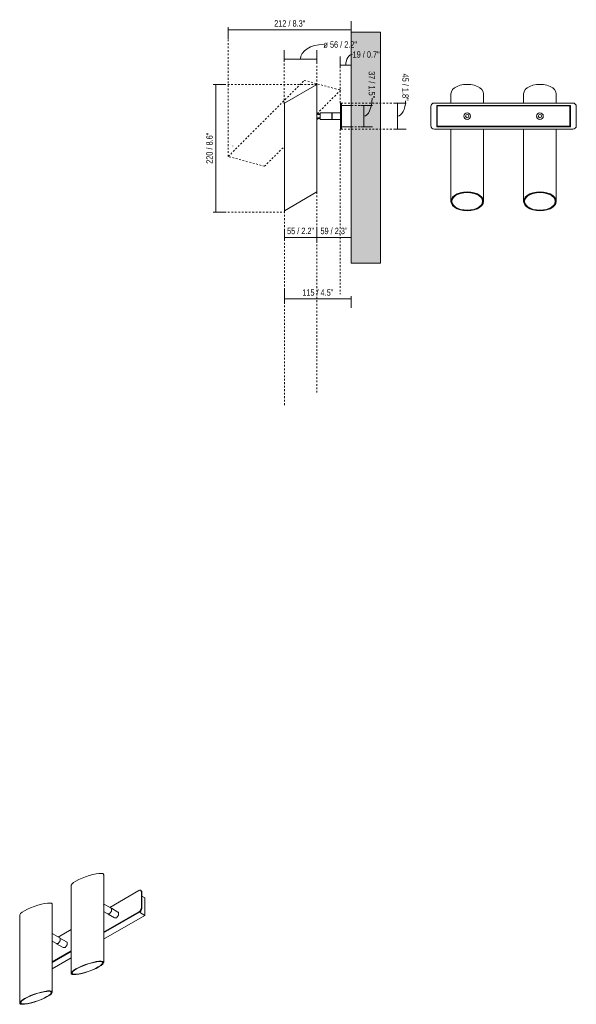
# Model space of a CAD drawing. Header units: millimetres. Extents: x -6779 to -4904, y -1224 to 6779.
# Tile 2 of 3: x -5861 to -4904, y -1224 to 469. Entities that reach past the tile are written whole.
import ezdxf

# ---------------------------------------------------------------- set-up
doc = ezdxf.new("R2010")
doc.units = ezdxf.units.MM
doc.linetypes.add('Dash', pattern=[6, 3, -3])
doc.layers.add('A-ANNO-DIMS', color=7, linetype='Continuous', lineweight=9, true_color=0x5b5b5b)
for name, color, linetype, lineweight in [('A-ANNO-DIMS-5', 7, 'Continuous', 9), ('A-WALL', 7, 'Continuous', 9), ('E-LITE-EQPM', 7, 'Continuous', 20)]:
    doc.layers.add(name, color=color, linetype=linetype, lineweight=lineweight)
doc.styles.add('Arial Narrow', font='ARIALN.TTF', dxfattribs={"height": 11})
doc.dimstyles.new('FARO_-_2_2mm_Arial_Narrow_mm_Inch_Left', dxfattribs={"dimscale": 304.8, "dimtxt": 11.257741, "dimasz": 0, "dimexe": 0.049213, "dimexo": 0.0625, "dimgap": 0.008202, "dimtad": 1, "dimdec": 0, "dimzin": 0, "dimdsep": 46, "dimtxsty": 'Arial Narrow', "dimblk1": 'NONE', "dimblk2": 'NONE', "dimsah": 1, "dimcen": 0.09, "dimadec": 0, "dimazin": 0, "dimtfac": 1, "dimtdec": 4, "dimtix": 1, "dimtmove": 1, "dimatfit": 3, "dimfxl": 0.016404, "dimfxlon": 1, "dimtvp": 1, "dimtolj": 1, "dimtzin": 0, "dimarcsym": 2})
doc.dimstyles.new('FARO_-_2_2mm_Arial_Narrow_mm_Inch_Left_1', dxfattribs={"dimscale": 304.8, "dimtxt": 11.257741, "dimasz": 0, "dimexe": 0.049213, "dimexo": 0.0625, "dimgap": 0.008202, "dimtad": 1, "dimdec": 0, "dimzin": 0, "dimdsep": 46, "dimtxsty": 'Arial Narrow', "dimblk1": 'NONE', "dimblk2": 'NONE', "dimsah": 1, "dimcen": 0.09, "dimadec": 0, "dimazin": 0, "dimtfac": 1, "dimtdec": 4, "dimtix": 1, "dimtmove": 0, "dimatfit": 3, "dimfxl": 0.016404, "dimfxlon": 1, "dimtvp": 1, "dimtolj": 1, "dimtzin": 0, "dimarcsym": 2})
doc.dimstyles.new('FARO_-_2_2mm_Arial_Narrow_mm_Inch_Right_1', dxfattribs={"dimscale": 304.8, "dimtxt": 11.257741, "dimasz": 0, "dimexe": 0.049213, "dimexo": 0.0625, "dimgap": 0.008202, "dimtad": 1, "dimdec": 0, "dimzin": 0, "dimdsep": 46, "dimtxsty": 'Arial Narrow', "dimblk1": 'NONE', "dimblk2": 'NONE', "dimsah": 1, "dimcen": 0.09, "dimadec": 0, "dimazin": 0, "dimtfac": 1, "dimtdec": 4, "dimtix": 1, "dimtmove": 1, "dimatfit": 3, "dimfxl": 0.016404, "dimfxlon": 1, "dimtvp": 1, "dimtolj": 1, "dimtzin": 0, "dimarcsym": 2})

# ---------------------------------------------------------------- blocks, each defined once
blk = doc.blocks.new('29875 - 29871 LINK White track projector-532078-00 Isometrico PDF')
at = {"layer": 'E-LITE-EQPM', "color": 251, "lineweight": 9, "true_color": 0x636466}
for p, q in [((-6951.2, -1152.2), (-6951.2, -1001.1)), ((-7007.2, -1019.8), (-7007.2, -1170.8)), ((-6890.8, -1028.4), (-6940.9, -1057.4)), ((-6886.7, -1028.7), (-6887.7, -1028.1)), ((-6886.5, -1057.7), (-6886.5, -1030.9)), ((-6885.4, -1031.5), (-6885.4, -1058.4)), ((-6885.4, -1038), (-6880.5, -1040.8)), ((-6880.5, -1040.8), (-6880.5, -1071.1)), ((-7039.5, -1203.2), (-7039.5, -1052.1)), ((-6951.3, -1053.1), (-6951.4, -1053.7)), ((-6938.3, -1058.9), (-6951.3, -1051.3)), ((-6951.3, -1061.1), (-6951.2, -1061)), ((-6951.3, -1064.5), (-6944, -1068.7)), ((-6951.3, -1100.1), (-6890.8, -1065.2)), ((-6889.7, -1065.8), (-6951.3, -1101.4)), ((-6926.7, -1065.6), (-6938, -1059)), ((-6880.5, -1071.1), (-6889.7, -1065.7)), ((-7095.5, -1070.8), (-7095.5, -1221.9)), ((-6880.5, -1071.1), (-6951.3, -1112)), ((-6944, -1068.7), (-6941.1, -1068.5)), ((-6943.7, -1068.9), (-6932.4, -1075.4)), ((-6932.1, -1075.6), (-6929.1, -1075.4)), ((-7007, -1095.5), (-7029.3, -1108.4)), ((-7039.7, -1104.1), (-7039.8, -1104.7)), ((-7026.6, -1109.9), (-7039.7, -1102.3)), ((-7039.7, -1112.1), (-7039.6, -1112)), ((-7039.7, -1115.5), (-7032.3, -1119.8)), ((-7015.1, -1116.6), (-7026.4, -1110.1)), ((-7039.7, -1151.2), (-7007, -1132.3)), ((-7007, -1133.5), (-7039.7, -1152.4)), ((-7032.4, -1119.7), (-7029.5, -1119.5)), ((-7032.1, -1119.9), (-7020.8, -1126.5)), ((-7020.5, -1126.6), (-7017.5, -1126.4)), ((-7007, -1144.1), (-7039.7, -1163))]:
    blk.add_line(p, q, dxfattribs=at)
for points in [[(-6999, -1012.2, 0), (-7002.9, -1014.7, 0), (-7005.6, -1017, 0), (-7007, -1019, 0), (-7007, -1020.5, 0)], [(-6999, -1012.2, 0), (-6994.1, -1009.6, 0), (-6988.4, -1007.1, 0), (-6982.3, -1004.7, 0), (-6976, -1002.6, 0), (-6969.9, -1000.9, 0), (-6964.3, -999.7, 0), (-6959.4, -999, 0), (-6955.5, -998.9, 0), (-6952.7, -999.4, 0), (-6951.3, -1000.4, 0), (-6951.3, -1001.9, 0)], [(-6886.5, -1030.9, 0), (-6886.6, -1029.7, 0), (-6887.1, -1028.7, 0), (-6887.7, -1028.1, 0), (-6888.6, -1027.8, 0), (-6889.6, -1027.9, 0), (-6890.8, -1028.4, 0)], [(-6886.7, -1028.7, 0), (-6886, -1029.4, 0), (-6885.6, -1030.3, 0), (-6885.4, -1031.5, 0)], [(-7095.4, -1071.5, 0), (-7095.4, -1070, 0), (-7094, -1068, 0), (-7091.3, -1065.7, 0), (-7087.3, -1063.2, 0)], [(-7087.3, -1063.2, 0), (-7082.4, -1060.7, 0), (-7076.8, -1058.1, 0), (-7070.7, -1055.7, 0), (-7064.4, -1053.6, 0), (-7058.3, -1051.9, 0), (-7052.7, -1050.7, 0), (-7047.7, -1050, 0), (-7043.8, -1049.9, 0), (-7041.1, -1050.4, 0), (-7039.7, -1051.4, 0), (-7039.7, -1053, 0)], [(-6941.1, -1068.5, 0), (-6937.6, -1064.1, 0), (-6937.6, -1059.5, 0), (-6938.5, -1058.7, 0)], [(-6929.1, -1075.4, 0), (-6925.7, -1071, 0), (-6925.7, -1066.4, 0), (-6926.6, -1065.6, 0)], [(-6890.8, -1065.2, 0), (-6889.6, -1064.4, 0), (-6888.6, -1063.3, 0), (-6887.7, -1062, 0), (-6887.1, -1060.5, 0), (-6886.6, -1059.1, 0), (-6886.5, -1057.7, 0)], [(-6885.4, -1058.4, 0), (-6885.6, -1059.7, 0), (-6886, -1061.2, 0), (-6886.7, -1062.6, 0), (-6887.6, -1063.9, 0), (-6888.6, -1065, 0), (-6889.7, -1065.8, 0)], [(-7029.5, -1119.5, 0), (-7026, -1115.2, 0), (-7026, -1110.5, 0), (-7026.9, -1109.8, 0)], [(-7017.5, -1126.4, 0), (-7014, -1122.1, 0), (-7014, -1117.4, 0), (-7014.9, -1116.7, 0)], [(-6959.4, -1159.7, 0), (-6955.5, -1157.2, 0), (-6952.7, -1154.9, 0), (-6951.3, -1153, 0), (-6951.3, -1151.5, 0), (-6952.7, -1150.4, 0), (-6955.5, -1150, 0), (-6959.4, -1150.1, 0), (-6964.3, -1150.7, 0), (-6969.9, -1152, 0), (-6976, -1153.7, 0), (-6982.3, -1155.8, 0), (-6988.4, -1158.1, 0), (-6994.1, -1160.7, 0), (-6999, -1163.3, 0)], [(-6997.8, -1163.2, 0), (-6993.2, -1160.7, 0), (-6987.9, -1158.3, 0), (-6982.1, -1156.1, 0), (-6976.2, -1154.1, 0), (-6970.4, -1152.5, 0), (-6965.1, -1151.4, 0), (-6960.5, -1150.7, 0), (-6956.8, -1150.6, 0), (-6954.2, -1151.1, 0), (-6952.9, -1152, 0), (-6952.9, -1153.5, 0), (-6954.2, -1155.3, 0), (-6956.8, -1157.5, 0), (-6960.5, -1159.8, 0)], [(-6959.4, -1159.7, 0), (-6964.3, -1162.3, 0), (-6969.9, -1164.9, 0), (-6976, -1167.2, 0), (-6982.3, -1169.3, 0), (-6988.4, -1171, 0), (-6994.1, -1172.3, 0), (-6999, -1172.9, 0), (-7002.9, -1173, 0), (-7005.6, -1172.6, 0), (-7007, -1171.5, 0), (-7007, -1170, 0), (-7005.6, -1168.1, 0), (-7002.9, -1165.8, 0), (-6999, -1163.3, 0)], [(-6960.5, -1159.8, 0), (-6965.1, -1162.3, 0), (-6970.4, -1164.7, 0), (-6976.2, -1166.9, 0), (-6982.1, -1168.9, 0), (-6987.9, -1170.5, 0), (-6993.2, -1171.6, 0), (-6997.8, -1172.3, 0), (-7001.5, -1172.4, 0), (-7004.1, -1171.9, 0), (-7005.4, -1171, 0), (-7005.4, -1169.5, 0), (-7004.1, -1167.7, 0), (-7001.5, -1165.5, 0), (-6997.8, -1163.2, 0)], [(-7047.7, -1210.8, 0), (-7043.8, -1208.3, 0), (-7041.1, -1206, 0), (-7039.7, -1204, 0), (-7039.7, -1202.5, 0), (-7041.1, -1201.5, 0), (-7043.8, -1201, 0), (-7047.7, -1201.1, 0), (-7052.7, -1201.8, 0), (-7058.3, -1203, 0), (-7064.4, -1204.7, 0), (-7070.7, -1206.8, 0), (-7076.8, -1209.2, 0), (-7082.4, -1211.7, 0), (-7087.3, -1214.3, 0)], [(-7086.2, -1214.2, 0), (-7081.6, -1211.8, 0), (-7076.3, -1209.4, 0), (-7070.5, -1207.1, 0), (-7064.6, -1205.1, 0), (-7058.8, -1203.5, 0), (-7053.5, -1202.4, 0), (-7048.9, -1201.8, 0), (-7045.2, -1201.7, 0), (-7042.6, -1202.1, 0), (-7041.3, -1203.1, 0), (-7041.3, -1204.5, 0), (-7042.6, -1206.4, 0), (-7045.2, -1208.5, 0), (-7048.9, -1210.9, 0)], [(-7087.3, -1214.3, 0), (-7091.3, -1216.8, 0), (-7094, -1219.1, 0), (-7095.4, -1221, 0), (-7095.4, -1222.6, 0), (-7094, -1223.6, 0), (-7091.3, -1224.1, 0), (-7087.3, -1224, 0), (-7082.4, -1223.3, 0), (-7076.8, -1222.1, 0), (-7070.7, -1220.4, 0), (-7064.4, -1218.3, 0), (-7058.3, -1215.9, 0), (-7052.7, -1213.4, 0), (-7047.7, -1210.8, 0)], [(-7048.9, -1210.9, 0), (-7053.5, -1213.3, 0), (-7058.8, -1215.7, 0), (-7064.6, -1217.9, 0), (-7070.5, -1219.9, 0), (-7076.3, -1221.5, 0), (-7081.6, -1222.7, 0), (-7086.2, -1223.3, 0), (-7089.9, -1223.4, 0), (-7092.5, -1223, 0), (-7093.8, -1222, 0), (-7093.8, -1220.6, 0), (-7092.5, -1218.7, 0), (-7089.9, -1216.6, 0), (-7086.2, -1214.2, 0)]]:
    blk.add_polyline3d(points, dxfattribs=at)
blk = doc.blocks.new('29875 - 29871 LINK White track projector-532078-Lateral_PDF')
at = {"layer": 'E-LITE-EQPM'}
for p, q in [((-3285.9, 325.5), (-3287.5, 325.5)), ((-3287.5, 319.4), (-3287.5, 325.5)), ((-3285.9, 325.5), (-3285.9, 319.4)), ((-3327.9, 306.9), (-3328, 306.9)), ((-3328, 305.6), (-3327.9, 305.6)), ((-3326.4, 307.9), (-3327.9, 307.9)), ((-3327.9, 306.9), (-3327.9, 307.9)), ((-3327.9, 305.6), (-3327.9, 306.9)), ((-3327.9, 306.9), (-3326.4, 306.9)), ((-3326.4, 306.9), (-3326.4, 307.9)), ((-3323, 306.9), (-3326.4, 306.9)), ((-3326.4, 306.9), (-3326.4, 305.6)), ((-3326.4, 305.6), (-3323, 305.6)), ((-3323, 306.9), (-3322.7, 307)), ((-3323, 305.6), (-3323, 306.9)), ((-3302.2, 308.7), (-3302.6, 308.7)), ((-3302.2, 297.3), (-3302.2, 308.7)), ((-3301.8, 306.5), (-3302.2, 306.5)), ((-3287.5, 308.7), (-3301.8, 308.7)), ((-3287.5, 308.7), (-3301.8, 308.7)), ((-3301.8, 308.6), (-3301.8, 308.6)), ((-3301.8, 303), (-3301.8, 308.6)), ((-3287.5, 286.6), (-3287.5, 319.4)), ((-3285.9, 321.5), (-3269, 321.5)), ((-3285.9, 319.4), (-3285.9, 286.6)), ((-3327.9, 300.3), (-3328, 300.3)), ((-3328, 298.9), (-3327.9, 298.9)), ((-3327.9, 298.9), (-3327.9, 300.3)), ((-3326.4, 298.9), (-3327.9, 298.9)), ((-3327.9, 297.9), (-3327.9, 298.9)), ((-3327.9, 297.9), (-3326.4, 297.9)), ((-3326.4, 300.3), (-3326.4, 298.9)), ((-3323, 300.3), (-3326.4, 300.3)), ((-3326.4, 298.9), (-3323, 298.9)), ((-3326.4, 297.9), (-3326.4, 298.9)), ((-3323, 298.9), (-3323, 300.3)), ((-3322.7, 298.8), (-3323, 298.9)), ((-3322.7, 298.8), (-3323, 298.9)), ((-3302.6, 297.3), (-3302.2, 297.3)), ((-3302.2, 299.5), (-3301.8, 299.5)), ((-3301.8, 297.4), (-3301.8, 303)), ((-3301.8, 297.4), (-3301.8, 297.4)), ((-3301.8, 297.3), (-3287.5, 297.3)), ((-3301.8, 297.3), (-3287.5, 297.3)), ((-3287.5, 280.5), (-3287.5, 286.6)), ((-3287.5, 280.5), (-3285.9, 280.5)), ((-3285.9, 286.6), (-3285.9, 280.5)), ((-3269, 284.5), (-3285.9, 284.5))]:
    blk.add_line(p, q, dxfattribs=at)
for points in [[(-3323, 305.6), (-3322.9, 305.7), (-3322.8, 305.7), (-3322.7, 305.8)], [(-3322.7, 300.1), (-3322.8, 300.1), (-3322.9, 300.2), (-3323, 300.3)]]:
    blk.add_open_spline(points, degree=3, dxfattribs=at)
blk = doc.blocks.new('29875 - 29871 LINK White track projector-532078-Alzado_PDF Fixing')
at = {"layer": 'E-LITE-EQPM', "color": 254, "lineweight": 9, "true_color": 0xeaeaea}
for p, q in [((6486, 341.4), (6486, 325.5)), ((6542, 325.5), (6542, 341.4)), ((6611, 341.4), (6611, 325.5)), ((6667, 325.5), (6667, 341.4)), ((6695.4, 325.5), (6457.5, 325.5)), ((6451.5, 319.4), (6451.5, 286.6)), ((6461.5, 321.5), (6461.5, 284.5)), ((6691.5, 321.5), (6461.5, 321.5)), ((6462.5, 285.5), (6462.5, 320.5)), ((6462.5, 320.5), (6690.5, 320.5)), ((6690.5, 320.5), (6690.5, 285.5)), ((6691.5, 284.5), (6691.5, 321.5)), ((6701.5, 286.6), (6701.5, 319.4)), ((6457.5, 280.5), (6695.4, 280.5)), ((6461.5, 284.5), (6691.5, 284.5)), ((6690.5, 285.5), (6462.5, 285.5)), ((6486, 280.5), (6486, 156.4)), ((6542, 156.4), (6542, 280.5)), ((6611, 280.5), (6611, 156.4)), ((6667, 156.4), (6667, 280.5)), ((6486.8, 157.9), (6486.8, 156.4)), ((6541.2, 156.4), (6541.2, 157.9)), ((6611.8, 157.9), (6611.8, 156.4)), ((6666.2, 156.4), (6666.2, 157.9))]:
    blk.add_line(p, q, dxfattribs=at)
at = {"layer": 'E-LITE-EQPM', "color": 254, "lineweight": 9, "true_color": 0xeaeaea, "flags": 128}
for points in [[(6486, 341.4), (6486.7, 345), (6488.8, 348.5), (6492.1, 351.5), (6496.5, 354.1), (6501.8, 356), (6507.8, 357.2), (6514, 357.6)], [(6542, 341.4), (6541.3, 345), (6539.2, 348.5), (6535.9, 351.5), (6531.5, 354.1), (6526.1, 356), (6520.2, 357.2), (6514, 357.6)], [(6611, 341.4), (6611.7, 345), (6613.8, 348.5), (6617.1, 351.5), (6621.5, 354.1), (6626.8, 356), (6632.8, 357.2), (6639, 357.6)], [(6639, 357.6), (6645.2, 357.2), (6651.1, 356), (6656.5, 354.1), (6660.9, 351.5), (6664.2, 348.5), (6666.3, 345), (6667, 341.4)], [(6514, 172.6), (6507.8, 172.2), (6501.8, 171), (6496.5, 169.1), (6492.1, 166.5), (6488.8, 163.5), (6486.7, 160), (6486, 156.4), (6486.7, 152.8), (6488.8, 149.4), (6492.1, 146.4), (6496.5, 143.8), (6501.8, 141.9), (6507.8, 140.7), (6514, 140.3)], [(6514, 140.7), (6507.9, 141.1), (6502.2, 142.3), (6497, 144.2), (6492.7, 146.7), (6489.5, 149.6), (6487.5, 152.9), (6486.8, 156.4), (6487.5, 159.9), (6489.5, 163.3), (6492.7, 166.2), (6497, 168.7), (6502.2, 170.6), (6507.9, 171.8), (6514, 172.1)], [(6514, 140.7), (6507.9, 141.1), (6502.2, 142.3), (6497, 144.2), (6492.7, 146.7), (6489.5, 149.6), (6487.5, 152.9), (6486.8, 156.4), (6487.5, 159.9), (6489.5, 163.3), (6492.7, 166.2), (6497, 168.7), (6502.2, 170.6), (6507.9, 171.8), (6514, 172.1)], [(6514, 141.2), (6508.1, 141.6), (6502.5, 142.7), (6497.5, 144.5), (6493.4, 146.9), (6490.2, 149.8), (6488.3, 153.1), (6487.6, 156.4), (6488.3, 159.8), (6490.2, 163.1), (6493.4, 165.9), (6497.5, 168.4), (6502.5, 170.2), (6508.1, 171.3), (6514, 171.7)], [(6514, 172.6), (6520.2, 172.2), (6526.1, 171), (6531.5, 169.1), (6535.9, 166.5), (6539.2, 163.5), (6541.3, 160), (6542, 156.4), (6541.3, 152.8), (6539.2, 149.4), (6535.9, 146.4), (6531.5, 143.8), (6526.1, 141.9), (6520.2, 140.7), (6514, 140.3)], [(6514, 140.7), (6520, 141.1), (6525.8, 142.3), (6531, 144.2), (6535.3, 146.7), (6538.5, 149.6), (6540.5, 152.9), (6541.2, 156.4), (6540.5, 159.9), (6538.5, 163.3), (6535.3, 166.2), (6531, 168.7), (6525.8, 170.6), (6520, 171.8), (6514, 172.1)], [(6514, 172.1), (6520, 171.8), (6525.8, 170.6), (6531, 168.7), (6535.3, 166.2), (6538.5, 163.3), (6540.5, 159.9), (6541.2, 156.4), (6540.5, 152.9), (6538.5, 149.6), (6535.3, 146.7), (6531, 144.2), (6525.8, 142.3), (6520, 141.1), (6514, 140.7)], [(6514, 171.7), (6519.9, 171.3), (6525.5, 170.2), (6530.5, 168.4), (6534.6, 165.9), (6537.8, 163.1), (6539.7, 159.8), (6540.4, 156.4), (6539.7, 153.1), (6537.8, 149.8), (6534.6, 146.9), (6530.5, 144.5), (6525.5, 142.7), (6519.9, 141.6), (6514, 141.2)], [(6639, 172.6), (6632.8, 172.2), (6626.8, 171), (6621.5, 169.1), (6617.1, 166.5), (6613.8, 163.5), (6611.7, 160), (6611, 156.4), (6611.7, 152.8), (6613.8, 149.4), (6617.1, 146.4), (6621.5, 143.8), (6626.8, 141.9), (6632.8, 140.7), (6639, 140.3)], [(6639, 140.7), (6632.9, 141.1), (6627.2, 142.3), (6622, 144.2), (6617.7, 146.7), (6614.5, 149.6), (6612.5, 152.9), (6611.8, 156.4), (6612.5, 159.9), (6614.5, 163.3), (6617.7, 166.2), (6622, 168.7), (6627.2, 170.6), (6632.9, 171.8), (6639, 172.1)], [(6639, 172.1), (6632.9, 171.8), (6627.2, 170.6), (6622, 168.7), (6617.7, 166.2), (6614.5, 163.3), (6612.5, 159.9), (6611.8, 156.4), (6612.5, 152.9), (6614.5, 149.6), (6617.7, 146.7), (6622, 144.2), (6627.2, 142.3), (6632.9, 141.1), (6639, 140.7)], [(6639, 141.2), (6633.1, 141.6), (6627.5, 142.7), (6622.5, 144.5), (6618.4, 146.9), (6615.2, 149.8), (6613.3, 153.1), (6612.6, 156.4), (6613.3, 159.8), (6615.2, 163.1), (6618.4, 165.9), (6622.5, 168.4), (6627.5, 170.2), (6633.1, 171.3), (6639, 171.7)], [(6639, 140.3), (6645.2, 140.7), (6651.1, 141.9), (6656.5, 143.8), (6660.9, 146.4), (6664.2, 149.4), (6666.3, 152.8), (6667, 156.4), (6666.3, 160), (6664.2, 163.5), (6660.9, 166.5), (6656.5, 169.1), (6651.1, 171), (6645.2, 172.2), (6639, 172.6)], [(6639, 172.1), (6645, 171.8), (6650.8, 170.6), (6656, 168.7), (6660.3, 166.2), (6663.5, 163.3), (6665.5, 159.9), (6666.2, 156.4), (6665.5, 152.9), (6663.5, 149.6), (6660.3, 146.7), (6656, 144.2), (6650.8, 142.3), (6645, 141.1), (6639, 140.7)], [(6639, 140.7), (6645, 141.1), (6650.8, 142.3), (6656, 144.2), (6660.3, 146.7), (6663.5, 149.6), (6665.5, 152.9), (6666.2, 156.4), (6665.5, 159.9), (6663.5, 163.3), (6660.3, 166.2), (6656, 168.7), (6650.8, 170.6), (6645, 171.8), (6639, 172.1)], [(6639, 171.7), (6644.9, 171.3), (6650.5, 170.2), (6655.5, 168.4), (6659.6, 165.9), (6662.8, 163.1), (6664.7, 159.8), (6665.4, 156.4), (6664.7, 153.1), (6662.8, 149.8), (6659.6, 146.9), (6655.5, 144.5), (6650.5, 142.7), (6644.9, 141.6), (6639, 141.2)]]:
    blk.add_lwpolyline(points, dxfattribs=at)
at = {"layer": 'E-LITE-EQPM', "color": 254, "lineweight": 9, "true_color": 0xeaeaea}
for centre, radius, start, end in [((6457.5, 319.4), 6.05, 90, 180), ((6695.4, 319.4), 6.05, 0, 90), ((6514, 303), 5.7, 0, 180), ((6514, 303), 2.8, 360, 180), ((6639, 303), 5.7, 0, 180), ((6639, 303), 2.8, 0, 180), ((6514, 303), 5.7, 180, 0), ((6514, 303), 2.8, 180, 0), ((6639, 303), 5.7, 180, 0), ((6639, 303), 2.8, 180, 0), ((6457.5, 286.6), 6.05, 180, 270), ((6695.4, 286.6), 6.05, 270, 0)]:
    blk.add_arc(centre, radius, start, end, dxfattribs=at)
blk = doc.blocks.new('DIMBLOCK3-Lateral_PDF')
at = {"layer": 'A-ANNO-DIMS-5', "color": 251, "true_color": 0x5b5b5b, "transparency": 16777216}
for p, q in [((-5309.7, 385.7), (-5309.7, 405.7)), ((-5290.8, 390.7), (-5309.7, 390.7)), ((-5309.7, 390.7), (-5309.7, 385.7)), ((-5290.8, 390.7), (-5290.8, 395.7)), ((-5290.8, 390.9), (-5290.8, 375.7))]:
    blk.add_line(p, q, dxfattribs=at)
blk.add_ellipse((-5288.6, 390.7), major_axis=(0, 18.6), ratio=0.627377, start_param=0, end_param=1.570796, dxfattribs=at)
at = {"layer": 'A-ANNO-DIMS-5', "color": 0, "transparency": 16777216, "insert": (-5288.6, 414.5), "char_height": 11, "width": 55.967, "attachment_point": 1, "line_spacing_factor": 0.974696, "style": 'Arial Narrow'}
blk.add_mtext('19 / 0.7"', dxfattribs=at)
blk = doc.blocks.new('_None')
blk = doc.blocks.new('DIMBLOCK4-Lateral_PDF')
at = {"layer": 'A-ANNO-DIMS-5', "color": 251, "true_color": 0x5b5b5b, "transparency": 16777216}
for p, q in [((-5523.4, 357.6), (-5528.4, 357.6)), ((-5523.6, 357.6), (-5508.4, 357.6)), ((-5523.4, 357.6), (-5523.4, 138.1)), ((-5523.4, 138.1), (-5528.4, 138.1)), ((-5523.6, 138.1), (-5508.4, 138.1))]:
    blk.add_line(p, q, dxfattribs=at)
at = {"layer": 'A-ANNO-DIMS-5', "color": 0, "transparency": 16777216, "insert": (-5540.1, 221), "char_height": 11, "width": 64.33, "attachment_point": 1, "rotation": 90, "line_spacing_factor": 0.974696, "style": 'Arial Narrow'}
blk.add_mtext('220 / 8.6"', dxfattribs=at)
blk = doc.blocks.new('DIMBLOCK5-Lateral_PDF')
at = {"layer": 'A-ANNO-DIMS-5', "color": 251, "true_color": 0x5b5b5b, "transparency": 16777216}
for p, q in [((-5406.3, 400.9), (-5406.3, 416.1)), ((-5350.3, 400.9), (-5350.3, 416.1)), ((-5406.3, 401.1), (-5350.3, 401.1)), ((-5406.3, 401.1), (-5406.3, 396.1)), ((-5350.3, 401.1), (-5350.3, 396.1))]:
    blk.add_line(p, q, dxfattribs=at)
blk.add_ellipse((-5338.7, 401.1), major_axis=(-39.5, 0), ratio=0.633539, start_param=4.712389, end_param=6.283185, dxfattribs=at)
at = {"layer": 'A-ANNO-DIMS-5', "color": 0, "transparency": 16777216, "insert": (-5338.7, 431.5), "char_height": 11, "width": 69.476, "attachment_point": 1, "line_spacing_factor": 0.974696, "style": 'Arial Narrow'}
blk.add_mtext('ø 56 / 2.2"', dxfattribs=at)
blk = doc.blocks.new('DIMBLOCK6-Lateral_PDF')
at = {"layer": 'A-ANNO-DIMS-5', "color": 251, "true_color": 0x5b5b5b, "transparency": 16777216}
for p, q in [((-5405.7, 94.2), (-5405.7, 109.4)), ((-5350.3, 94.2), (-5350.3, 109.4)), ((-5405.7, 94.4), (-5350.3, 94.4)), ((-5405.7, 94.4), (-5405.7, 89.4)), ((-5350.3, 94.4), (-5350.3, 89.4))]:
    blk.add_line(p, q, dxfattribs=at)
at = {"layer": 'A-ANNO-DIMS-5', "color": 0, "transparency": 16777216, "insert": (-5401.3, 111.1), "char_height": 11, "width": 55.967, "attachment_point": 1, "line_spacing_factor": 0.974696, "style": 'Arial Narrow'}
blk.add_mtext('55 / 2.2"', dxfattribs=at)
blk = doc.blocks.new('DIMBLOCK7-Lateral_PDF')
at = {"layer": 'A-ANNO-DIMS-5', "color": 251, "true_color": 0x5b5b5b, "transparency": 16777216}
for p, q in [((-5350.3, 94.2), (-5350.3, 109.4)), ((-5290.8, 94.2), (-5290.8, 109.4)), ((-5350.3, 94.4), (-5290.8, 94.4)), ((-5350.3, 94.4), (-5350.3, 89.4)), ((-5290.8, 94.4), (-5290.8, 89.4))]:
    blk.add_line(p, q, dxfattribs=at)
at = {"layer": 'A-ANNO-DIMS-5', "color": 0, "transparency": 16777216, "insert": (-5343.9, 111.1), "char_height": 11, "width": 55.967, "attachment_point": 1, "line_spacing_factor": 0.974696, "style": 'Arial Narrow'}
blk.add_mtext('59 / 2.3"', dxfattribs=at)
blk = doc.blocks.new('DIMBLOCK8-Lateral_PDF')
at = {"layer": 'A-ANNO-DIMS-5', "color": 251, "true_color": 0x5b5b5b, "transparency": 16777216}
for p, q in [((-5405.7, -11.6), (-5405.7, 3.6)), ((-5405.7, -11.4), (-5290.8, -11.4)), ((-5405.7, -11.4), (-5405.7, -16.4)), ((-5290.8, -6.4), (-5290.8, -26.4)), ((-5290.8, -11.4), (-5290.8, -6.4))]:
    blk.add_line(p, q, dxfattribs=at)
at = {"layer": 'A-ANNO-DIMS-5', "color": 0, "transparency": 16777216, "insert": (-5375.1, 5.3), "char_height": 11, "width": 64.33, "attachment_point": 1, "line_spacing_factor": 0.974696, "style": 'Arial Narrow'}
blk.add_mtext('115 / 4.5"', dxfattribs=at)
blk = doc.blocks.new('DIMBLOCK9-Lateral_PDF')
at = {"layer": 'A-ANNO-DIMS-5', "color": 251, "true_color": 0x5b5b5b, "transparency": 16777216}
for p, q in [((-5269.4, 321.5), (-5274.4, 321.5)), ((-5269.6, 321.5), (-5254.4, 321.5)), ((-5269.4, 321.5), (-5269.4, 284.5)), ((-5269.4, 284.5), (-5274.4, 284.5)), ((-5269.6, 284.5), (-5254.4, 284.5))]:
    blk.add_line(p, q, dxfattribs=at)
blk.add_ellipse((-5269.4, 333.7), major_axis=(0, 30.7), ratio=0.460842, start_param=3.141593, end_param=4.712389, dxfattribs=at)
at = {"layer": 'A-ANNO-DIMS-5', "color": 0, "transparency": 16777216, "insert": (-5250, 380.3), "char_height": 11, "width": 55.967, "attachment_point": 1, "rotation": 270, "line_spacing_factor": 0.974696, "style": 'Arial Narrow'}
blk.add_mtext('37 / 1.5"', dxfattribs=at)
blk = doc.blocks.new('DIMBLOCK10-Lateral_PDF')
at = {"layer": 'A-ANNO-DIMS-5', "color": 251, "true_color": 0x5b5b5b, "transparency": 16777216}
for p, q in [((-5211.5, 325.5), (-5216.5, 325.5)), ((-5211.7, 325.5), (-5196.5, 325.5)), ((-5211.5, 325.5), (-5211.5, 280.5)), ((-5211.5, 280.5), (-5216.5, 280.5)), ((-5211.7, 280.5), (-5196.5, 280.5))]:
    blk.add_line(p, q, dxfattribs=at)
blk.add_ellipse((-5211.5, 329.3), major_axis=(0, 26.3), ratio=0.52898, start_param=3.141593, end_param=4.712389, dxfattribs=at)
at = {"layer": 'A-ANNO-DIMS-5', "color": 0, "transparency": 16777216, "insert": (-5192.3, 376), "char_height": 11, "width": 55.967, "attachment_point": 1, "rotation": 270, "line_spacing_factor": 0.974696, "style": 'Arial Narrow'}
blk.add_mtext('45 / 1.8"', dxfattribs=at)
blk = doc.blocks.new('DIMBLOCK11-Lateral_PDF')
at = {"layer": 'A-ANNO-DIMS-5', "color": 251, "true_color": 0x5b5b5b, "transparency": 16777216}
for p, q in [((-5290.8, 446.1), (-5290.8, 466.1)), ((-5502.4, 451.1), (-5502.4, 456.1)), ((-5502.4, 451.3), (-5502.4, 436.1)), ((-5290.8, 451.1), (-5502.4, 451.1)), ((-5290.8, 451.1), (-5290.8, 446.1))]:
    blk.add_line(p, q, dxfattribs=at)
at = {"layer": 'A-ANNO-DIMS-5', "color": 0, "transparency": 16777216, "insert": (-5423.4, 467.9), "char_height": 11, "width": 64.33, "attachment_point": 1, "line_spacing_factor": 0.974696, "style": 'Arial Narrow'}
blk.add_mtext('212 / 8.3"', dxfattribs=at)

msp = doc.modelspace()

# ---------------------------------------------------------------- hatches: boundary and pattern name
at = {"layer": 'A-WALL', "true_color": 0xf7f7f7}
msp.add_hatch(color=7, dxfattribs=at).paths.add_polyline_path([(-5240.8, 50.3), (-5240.8, 447.6), (-5290.8, 447.6), (-5290.8, 50.3)])
at = {"layer": 'A-WALL', "true_color": 0xfafafa}
msp.add_hatch(color=7, dxfattribs=at).paths.add_polyline_path([(-5290.8, 50.3), (-5240.8, 50.3), (-5240.8, 447.6), (-5290.8, 447.6), (-5290.8, 135.1)])

# ---------------------------------------------------------------- linework, layer by layer
at = {"layer": 'A-ANNO-DIMS', "color": 254, "linetype": 'Dash', "true_color": 0xd2d2d2}
for p, q in [((-5502.4, 233.6), (-5502.4, 456.1)), ((-5406.3, 324.3), (-5406.3, 409.3)), ((-5350.3, 356.7), (-5350.3, 409.3)), ((-5309.7, 325.5), (-5309.7, 390.5)), ((-5350.3, 357.6), (-5530.3, 357.6)), ((-5502.4, 233.6), (-5371.6, 364.4)), ((-5371.6, 364.4), (-5309.2, 347.6)), ((-5309.2, 347.6), (-5351.6, 305.2)), ((-5308.4, 325.5), (-5210.9, 325.5)), ((-5290.8, 321.5), (-5265.8, 321.5)), ((-5309.7, 280.5), (-5309.7, -3)), ((-5308.4, 280.5), (-5210.9, 280.5)), ((-5290.8, 284.5), (-5265.8, 284.5)), ((-5440, 216.8), (-5406.3, 250.5)), ((-5440, 216.8), (-5502.4, 233.6)), ((-5350.3, 172.4), (-5350.3, -172.4)), ((-5527, 138.1), (-5405.7, 138.1)), ((-5405.7, 139.3), (-5405.7, -195.7))]:
    msp.add_line(p, q, dxfattribs=at)
at = {"layer": 'A-WALL', "color": 253, "true_color": 0xaaaaaa}
for p, q in [((-5290.8, 50.3), (-5290.8, 447.6)), ((-5240.8, 447.6), (-5290.8, 447.6)), ((-5240.8, 447.6), (-5240.8, 50.3)), ((-5240.8, 50.3), (-5290.8, 50.3))]:
    msp.add_line(p, q, dxfattribs=at)
at = {"layer": 'E-LITE-EQPM'}
for p, q in [((-5349.9, 357.6), (-5405.9, 325.3)), ((-5349.9, 172.6), (-5349.9, 357.6)), ((-5405.9, 325.3), (-5405.9, 140.3)), ((-5344.6, 308.7), (-5344.6, 297.3)), ((-5324.5, 308.7), (-5344.6, 308.7)), ((-5324.5, 297.3), (-5324.5, 308.7)), ((-5344.6, 297.3), (-5324.5, 297.3)), ((-5494.3, 252.1), (-5494.3, 251.3)), ((-5405.9, 140.3), (-5349.9, 172.6))]:
    msp.add_line(p, q, dxfattribs=at)

# ---------------------------------------------------------------- block references
at = {"layer": 'E-LITE-EQPM', "color": 254, "lineweight": 9, "true_color": 0xeaeaea}
msp.add_blockref('29875 - 29871 LINK White track projector-532078-Alzado_PDF Fixing', (-11605.6, 0), dxfattribs=at)
at = {"layer": 'E-LITE-EQPM'}
msp.add_blockref('29875 - 29871 LINK White track projector-532078-Lateral_PDF', (-2021.9, 0), dxfattribs=at)
at = {"layer": 'E-LITE-EQPM', "color": 9, "lineweight": 9, "true_color": 0xc0c0c0}
msp.add_blockref('29875 - 29871 LINK White track projector-532078-00 Isometrico PDF', (1234.8, 0), dxfattribs=at)

# ---------------------------------------------------------------- dimensions: what is measured, and where the dimension line sits
at = {"layer": 'A-ANNO-DIMS'}
dim = msp.add_linear_dim(base=(-5502.4, 451.1), p1=(-5290.8, 446.1), p2=(-5502.4, 456.1), dimstyle='FARO_-_2_2mm_Arial_Narrow_mm_Inch_Left_1', override={"dimpost": '<>', "dimfxl": 211.865947}, dxfattribs=at)
dim.commit()
dim.dimension.update_dxf_attribs({"geometry": 'DIMBLOCK11-Lateral_PDF', "text_midpoint": (-5396.6, 460.8)})
dim = msp.add_linear_dim(base=(-5350.3, 401.1), p1=(-5406.3, 396.1), p2=(-5350.3, 396.1), text='ø <>', dimstyle='FARO_-_2_2mm_Arial_Narrow_mm_Inch_Left', override={"dimpost": '<>', "dimfxl": 56}, dxfattribs=at)
dim.commit()
dim.dimension.update_dxf_attribs({"geometry": 'DIMBLOCK5-Lateral_PDF', "text_midpoint": (-5304, 424.1), "dimtype": 160})
dim = msp.add_linear_dim(base=(-5309.7, 390.7), p1=(-5290.8, 395.7), p2=(-5309.7, 385.7), angle=0, dimstyle='FARO_-_2_2mm_Arial_Narrow_mm_Inch_Left', override={"dimpost": '<>', "dimfxl": 21.385992}, dxfattribs=at)
dim.commit()
dim.dimension.update_dxf_attribs({"geometry": 'DIMBLOCK3-Lateral_PDF', "text_midpoint": (-5260.6, 407.2), "dimtype": 160})
for base, p1, p2, override, picture, middle in [((-5269.4, 284.5), (-5274.4, 321.5), (-5274.4, 284.5), {"dimtad": 4, "dimpost": '<>', "dimfxl": 37}, 'DIMBLOCK9-Lateral_PDF', (-5257.3, 352.4)), ((-5211.5, 280.5), (-5216.5, 325.5), (-5216.5, 280.5), {"dimtad": 4, "dimpost": '<>', "dimfxl": 45.000024}, 'DIMBLOCK10-Lateral_PDF', (-5199.6, 348))]:
    dim = msp.add_linear_dim(base=base, p1=p1, p2=p2, angle=90, dimstyle='FARO_-_2_2mm_Arial_Narrow_mm_Inch_Right_1', override=override, dxfattribs=at)
    dim.commit()
    dim.dimension.update_dxf_attribs({"geometry": picture, "text_midpoint": middle, "dimtype": 160, "text_rotation": 90})
for base, p1, p2, angle, override, picture, middle in [((-5523.4326, 138.0895), (-5528.4326, 357.6086), (-5528.4326, 138.0895), 90, {"dimpost": '<>', "dimfxl": 219.519115}, 'DIMBLOCK4-Lateral_PDF', (-5533.0534, 247.849)), ((-5350.3, 94.4), (-5405.7, 89.4), (-5350.3, 89.4), 0, {"dimpost": '<>', "dimfxl": 55.414211}, 'DIMBLOCK6-Lateral_PDF', (-5378, 104)), ((-5290.8186, 94.4053), (-5350.2862, 89.4053), (-5290.8186, 89.4053), 0, {"dimpost": '<>', "dimfxl": 59.467575}, 'DIMBLOCK7-Lateral_PDF', (-5320.5524, 104.0261)), ((-5290.8, -11.4), (-5405.7, -16.4), (-5290.8, -6.4), 0, {"dimpost": '<>', "dimfxl": 115.316195}, 'DIMBLOCK8-Lateral_PDF', (-5348.3, -1.8))]:
    dim = msp.add_linear_dim(base=base, p1=p1, p2=p2, angle=angle, dimstyle='FARO_-_2_2mm_Arial_Narrow_mm_Inch_Left_1', override=override, dxfattribs=at)
    dim.commit()
    dim.dimension.update_dxf_attribs({"geometry": picture, "text_midpoint": middle})

doc.saveas('drawing.dxf')
